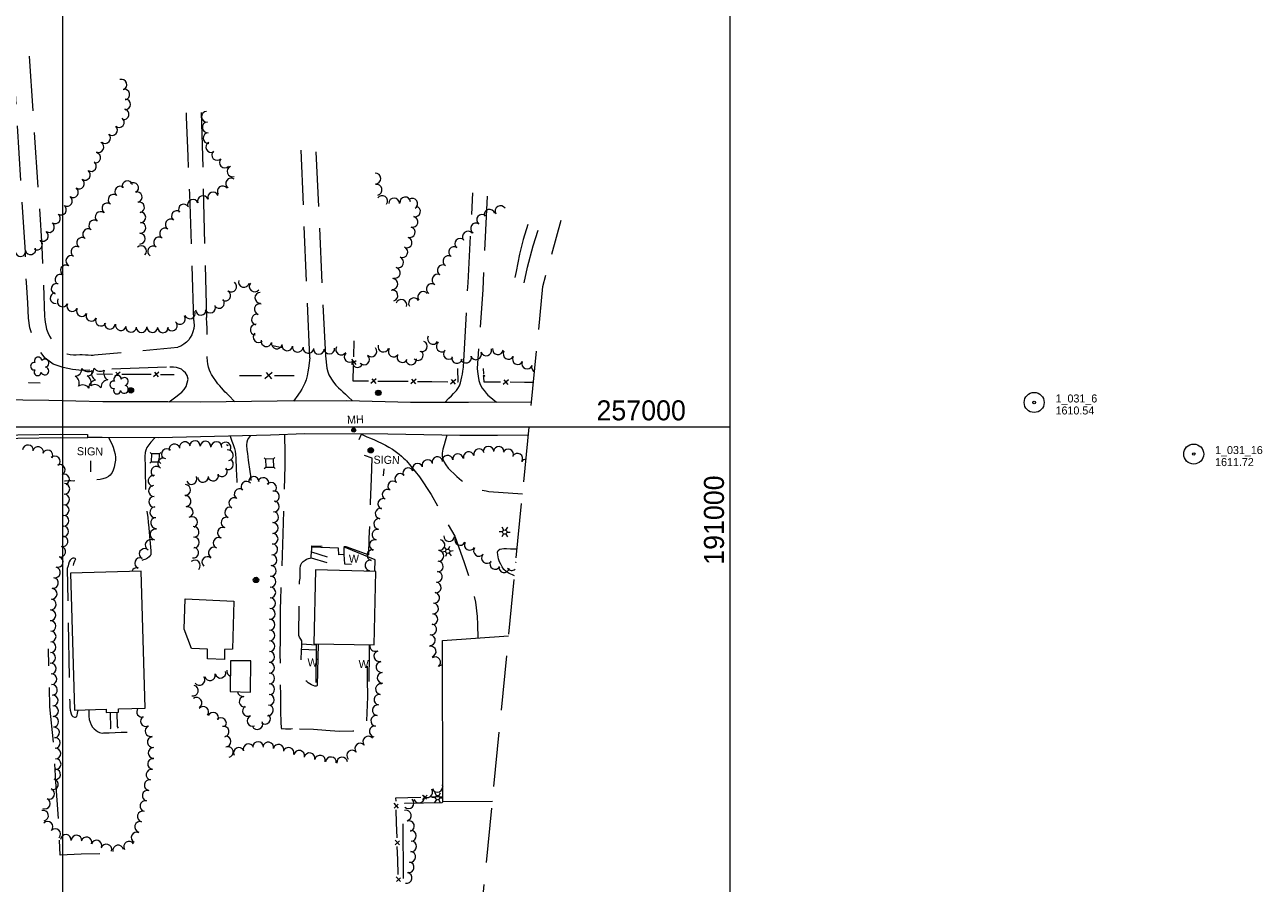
# Model space of a CAD drawing. Header units: feet. Extents: x 188980 to 191399, y 256000 to 258000.
# Tile 12 of 12: x 190472 to 191399, y 256658 to 257301. Entities that reach past the tile are written whole.
import ezdxf
from ezdxf.enums import TextEntityAlignment as Align

# ---------------------------------------------------------------- set-up
doc = ezdxf.new("R2010")
doc.units = ezdxf.units.FT
doc.header["$MEASUREMENT"] = 0
for name, pattern in [('DGN Style 3', [57.341036, 40.957883, -16.383153]), ('DGN Style 4', [65.573571, 32.766307, -16.383153, 0.040958, -16.383153]), ('DGN Style 5', [28.670518, 12.287365, -16.383153])]:
    doc.linetypes.add(name, pattern=pattern)
for name, color, linetype, lineweight in [('E_DRN_Grate', 151, 'Continuous', 0), ('E_DWY', 73, 'DGN Style 3', 0), ('E_LAND_Vegetation', 21, 'Continuous', 0), ('E_MAP_GridLines', 251, 'Continuous', 0), ('E_MAP_Limits', 21, 'DGN Style 3', 0), ('E_MAP_PassPoints', 40, 'Continuous', 0), ('E_MISCPROP', 40, 'Continuous', 0), ('E_MISCPROP_HvyLine', 54, 'Continuous', 13), ('E_MISCPROP_Railing', 40, 'Continuous', 0), ('E_PATH_Sidewalk', 73, 'DGN Style 5', 0), ('E_RDWY', 40, 'Continuous', 13), ('E_UTL_AboveGroundPipe', 40, 'DGN Style 4', 0)]:
    doc.layers.add(name, color=color, linetype=linetype, lineweight=lineweight)
doc.styles.add('Style-IGR_FONT_0', font='IGR_FONT_0.shx')
doc.styles.add('Style-IGR_FONT_1', font='IGR_FONT_1.shx')

# ---------------------------------------------------------------- blocks, each defined once
blk = doc.blocks.new('PP')
at = {"layer": 'E_MAP_PassPoints', "color": 40, "linetype": 'Continuous', "lineweight": 0}
for radius in [7.5, 0.96]:
    blk.add_circle((0, 0), radius, dxfattribs=at)
blk = doc.blocks.new('WAL')
at = {"layer": 'E_MISCPROP_Railing', "color": 40, "linetype": 'Continuous', "lineweight": 0, "style": 'Style-IGR_FONT_0'}
blk.add_text('W', height=6, rotation=0.00011, dxfattribs=at).set_placement((-2.27, -0.34), align=Align.MIDDLE_LEFT)
blk = doc.blocks.new('LTP')
at = {"layer": 'E_MISCPROP', "color": 20, "linetype": 'Continuous', "lineweight": 0}
for p, q in [((-1.64, 0.07), (-4.24, 0.14)), ((-0.8, 1.43), (-2, 3.73)), ((0.9, 1.42), (2.27, 3.65)), ((-0.88, -1.42), (-2.24, -3.61)), ((0.76, -1.47), (2, -3.65)), ((1.64, -0.02), (4.16, -0.09))]:
    blk.add_line(p, q, dxfattribs=at)
blk.add_circle((0, 0), 1.64, dxfattribs=at)
blk = doc.blocks.new('MHO_16')
at = {"layer": 'E_DRN_Grate', "color": 20, "linetype": 'Continuous', "lineweight": 0}
for centre, radius in [((0.06, 0.01), 1.5), ((0.07, 0.01), 1.22), ((0.06, 0), 0.968), ((0.03, -0.01), 0.605)]:
    blk.add_circle(centre, radius, dxfattribs=at)
blk = doc.blocks.new('MHT_13')
at = {"layer": 'E_DRN_Grate', "color": 20, "linetype": 'Continuous', "lineweight": 0, "style": 'Style-IGR_FONT_0'}
blk.add_text('MH', height=6, rotation=359.99997, dxfattribs=at).set_placement((-0.08, -3.13), align=Align.CENTER)
blk = doc.blocks.new('POLE_7')
at = {"layer": 'E_MISCPROP', "color": 20, "linetype": 'Continuous', "lineweight": 0}
for centre, radius in [((-0.01, 0.02), 2.02), ((-0.01, 0.03), 1.52), ((0, -0.01), 1.01), ((0, 0), 0.502)]:
    blk.add_circle(centre, radius, dxfattribs=at)
blk = doc.blocks.new('PED')
at = {"layer": 'E_UTL_AboveGroundPipe', "color": 101, "linetype": 'Continuous', "lineweight": 13}
for p, q in [((-3.12, 2.9), (-4.18, 3.96)), ((2.88, 2.9), (3.94, 3.96)), ((-4.18, -4.16), (-3.12, -3.1)), ((3.95, -4.16), (2.88, -3.1))]:
    blk.add_line(p, q, dxfattribs=at)
at = {"layer": 'E_UTL_AboveGroundPipe', "color": 101, "linetype": 'Continuous', "lineweight": 13, "flags": 128}
blk.add_lwpolyline([(-3.12, -3.1), (2.88, -3.1), (2.88, 2.9), (-3.12, 2.9)], close=True, dxfattribs=at)
blk = doc.blocks.new('POLE_8')
at = {"layer": 'E_MISCPROP', "color": 20, "linetype": 'Continuous', "lineweight": 0}
for centre, radius in [((-0.01, 0.02), 2.02), ((-0.01, 0.03), 1.52), ((0, -0.01), 1.01), ((0, 0), 0.502)]:
    blk.add_circle(centre, radius, dxfattribs=at)
blk = doc.blocks.new('TREE_5')
at = {"layer": 'E_LAND_Vegetation', "color": 93, "linetype": 'Continuous', "lineweight": 0}
for centre, radius, start, end in [((-4.47, 0.2), 2.78, 78.07166, 279.08271), ((-1.47, 4.28), 2.78, 1.39465, 209.16764), ((3.57, 2.42), 2.97, 278.42376, 139.65764), ((-2.01, -4.2), 2.61, 140.77981, 358.71241), ((3.46, -3.43), 2.97, 196.07458, 79.04784)]:
    blk.add_arc(centre, radius, start, end, dxfattribs=at)
blk = doc.blocks.new('PINEL_1')
at = {"layer": 'E_LAND_Vegetation', "color": 93, "linetype": 'Continuous', "lineweight": 0}
for centre, start, end in [((-8.14, 7.32), 275.21142, 0.97633), ((-10.4, -3.39), 335.21142, 60.97633), ((2.26, 10.71), 215.21142, 300.97633), ((10.41, 3.41), 155.21143, 240.97634), ((-2.25, -10.7), 35.21143, 120.97634), ((8.15, -7.3), 95.21143, 180.97634)]:
    blk.add_arc(centre, 5.72, start, end, dxfattribs=at)
blk = doc.blocks.new('LTP_9')
at = {"layer": 'E_MISCPROP', "color": 20, "linetype": 'Continuous', "lineweight": 0}
for p, q in [((-1.63, 0.07), (-4.24, 0.14)), ((-0.8, 1.43), (-2, 3.73)), ((0.9, 1.42), (2.27, 3.65)), ((-0.88, -1.42), (-2.24, -3.61)), ((0.76, -1.47), (2, -3.65)), ((1.64, -0.02), (4.16, -0.09))]:
    blk.add_line(p, q, dxfattribs=at)
blk.add_circle((0, 0), 1.64, dxfattribs=at)
blk = doc.blocks.new('SIGN_9')
at = {"layer": 'E_MISCPROP', "color": 20, "linetype": 'Continuous', "lineweight": 0, "style": 'Style-IGR_FONT_0'}
blk.add_text('SIGN', height=6, rotation=359.99997, dxfattribs=at).set_placement((-9.6, -0.01), align=Align.MIDDLE_LEFT)
blk = doc.blocks.new('POLE_10')
at = {"layer": 'E_MISCPROP', "color": 20, "linetype": 'Continuous', "lineweight": 0}
for centre, radius in [((-0.01, 0.02), 2.02), ((-0.01, 0.03), 1.52), ((0, -0.01), 1.01), ((0, 0), 0.502)]:
    blk.add_circle(centre, radius, dxfattribs=at)
blk = doc.blocks.new('LTP_10')
at = {"layer": 'E_MISCPROP', "color": 20, "linetype": 'Continuous', "lineweight": 0}
for p, q in [((-1.64, 0.07), (-4.24, 0.14)), ((-0.8, 1.43), (-2, 3.73)), ((0.9, 1.42), (2.27, 3.65)), ((-0.88, -1.42), (-2.24, -3.61)), ((0.76, -1.47), (2, -3.65)), ((1.64, -0.02), (4.16, -0.09))]:
    blk.add_line(p, q, dxfattribs=at)
blk.add_circle((0, 0), 1.64, dxfattribs=at)

msp = doc.modelspace()

# ---------------------------------------------------------------- linework, layer by layer
at = {"layer": 'E_DWY', "color": 51, "linetype": 'DGN Style 3', "lineweight": 0, "flags": 128}
for points in [[(190577.64, 257044.51), (190514.63, 257042.2), (190507.36, 257042.91), (190500.4, 257044.22), (190492.84, 257046.92), (190486.75, 257051.41), (190481.14, 257058.55), (190477.92, 257065.64), (190475.45, 257074.13), (190474.3, 257081.27), (190473.77, 257092.75), (190472.77, 257107.99), (190472.05, 257130.77), (190462.51, 257281.1)], [(190474.86, 257277.61), (190484.44, 257134.85), (190486.4, 257082.44), (190486.56, 257080.43), (190486.77, 257078.32), (190487.29, 257075.9), (190487.92, 257073.17), (190488.93, 257070.56), (190490.16, 257067.88), (190491.42, 257065.83), (190493.15, 257063.37), (190494.7, 257061.44), (190496.36, 257059.46), (190498.16, 257057.77), (190500.12, 257056.12), (190501.38, 257055.35), (190503.25, 257054.58), (190505.6, 257054.06), (190508.08, 257053.91), (190510.07, 257053.85), (190512.73, 257054), (190514.61, 257054.03), (190516.96, 257053.95), (190519.1, 257053.75), (190521.21, 257053.52), (190522.74, 257053.68), (190523.76, 257053.73), (190586.21, 257059.55)], [(190598.26, 257079.59), (190595.06, 257174.39), (190593.82, 257202.57), (190592.79, 257231.88), (190592.73, 257238.14)], [(190603.62, 257235.46), (190605.01, 257188.96), (190607.64, 257081.77)], [(190684.94, 257051.66), (190678.45, 257208.96)], [(190689.49, 257205.96), (190696.71, 257053.03)], [(190800.19, 257044.52), (190803.56, 257107.79), (190807.17, 257175.1)], [(190817.96, 257172.78), (190814.51, 257102.78), (190810.45, 257043.56)], [(190848.29, 257151.51), (190844.79, 257140.33), (190842.07, 257129.26), (190839.49, 257116.36), (190838.09, 257108.12)], [(190845.5, 257107.74), (190848.06, 257119.44), (190852.29, 257135.54), (190856.61, 257148.97)], [(190190.76, 257087.58), (190173.09, 257050.8), (190179.7, 257045.59), (190474.56, 257033.09), (190483.12, 257032.95)], [(190598.26, 257079.59), (190598.28, 257078.47), (190598.38, 257075.9), (190598.13, 257073.52), (190597.51, 257071.07), (190596.57, 257068.81), (190595.46, 257066.78), (190594.31, 257065.04), (190592.7, 257063.34), (190590.8, 257061.79), (190588.54, 257060.31), (190586.21, 257059.55)], [(190628.92, 257018.73), (190624.24, 257023.57), (190622.98, 257024.81), (190621.75, 257025.99), (190618.9, 257029.08), (190617.64, 257030.55), (190616.24, 257032.11), (190611.51, 257038.98), (190610.58, 257040.72), (190609.82, 257042.45), (190609.05, 257044.7), (190608.64, 257047.03), (190608.39, 257049.16), (190608.23, 257052.19), (190608.25, 257054.83), (190608.23, 257057.62), (190608.14, 257060.26), (190608.12, 257063.01), (190608.15, 257065.34), (190608.19, 257067.94), (190608.19, 257070.48), (190608.12, 257073.44), (190607.98, 257077.85), (190607.87, 257079.05), (190607.76, 257080.09), (190607.64, 257081.77)], [(190684.94, 257051.66), (190684.02, 257043.81), (190683.63, 257040.99), (190683.02, 257037.98), (190682.22, 257035.17), (190681.3, 257032.65), (190680.34, 257030.52), (190678.95, 257028.01), (190677.74, 257026.01), (190676.64, 257024.4), (190676.11, 257023.61), (190672.92, 257019.19)], [(190696.71, 257053.03), (190697.76, 257043.74), (190698.47, 257041.2), (190699.39, 257038.95), (190701.31, 257035.57), (190702.82, 257033.41), (190704.54, 257031.01), (190706.47, 257029.16), (190708.33, 257027.54), (190709.81, 257026.2), (190711.64, 257024.38), (190712.99, 257023.17), (190713.83, 257022.43), (190717.43, 257019.22)], [(190579.74, 257018.67), (190585.66, 257023.18), (190587.27, 257024.43), (190589.11, 257025.96), (190590.88, 257027.89), (190592.32, 257030.1), (190594.04, 257035.69), (190593.22, 257038.31), (190591.8, 257040.37), (190590.43, 257041.67), (190588.85, 257042.98), (190586.77, 257043.92), (190585.14, 257044.3), (190582.99, 257044.49), (190581.01, 257044.52), (190579.45, 257044.55), (190577.64, 257044.51)], [(190786.24, 257018.2), (190789.25, 257021.26), (190791.09, 257023.05), (190792.77, 257024.83), (190794.08, 257026.26), (190794.9, 257027.23), (190795.93, 257028.57), (190797.05, 257030.55), (190797.84, 257032.86), (190798.41, 257035.21), (190798.89, 257037.27), (190799.29, 257039.27), (190799.72, 257041.64), (190799.95, 257043.14), (190800.19, 257044.52)], [(190810.45, 257043.56), (190810.73, 257041.38), (190811.19, 257037.9), (190811.64, 257034.52), (190812.43, 257032.25), (190813.93, 257029.21), (190815.61, 257027), (190817.13, 257025.06), (190818.48, 257023.74), (190819.37, 257022.86), (190824.87, 257018.31)], [(190666.18, 256994.11), (190666.33, 256980.01), (190666.21, 256970.71), (190665.55, 256945.51), (190664.81, 256919.79), (190663.1, 256869.93), (190662.77, 256863.85)], [(190691.41, 256837.2), (190690.5, 256806.14), (190690.19, 256805.82), (190689.71, 256805.57), (190688.85, 256805.59), (190687.48, 256806), (190686.23, 256806.63), (190685.08, 256807.43), (190683.71, 256808.19), (190682.71, 256809.04), (190681.69, 256810.09), (190681.03, 256811), (190680.05, 256812.73), (190679.4, 256814.26), (190678.9, 256815.79), (190678.76, 256816.72), (190678.44, 256822.96), (190678.79, 256832.27), (190679.05, 256835.8), (190679.12, 256837.99), (190679.06, 256839.46), (190678.39, 256840.91), (190677.39, 256842.28), (190676.92, 256843.5), (190676.88, 256844.78), (190676.86, 256847.78), (190676.85, 256850.6), (190676.85, 256853.22), (190676.96, 256855.45), (190677.16, 256858.14), (190677.16, 256860.49), (190676.98, 256865.14), (190677, 256868.26), (190677.09, 256870.62), (190677.12, 256873.35), (190677, 256877.33), (190677.09, 256879.78), (190677.24, 256881.75), (190677.42, 256884.04), (190677.7, 256886.47), (190677.77, 256888.62), (190677.82, 256889.75), (190677.78, 256892.75), (190677.8, 256893.89), (190678.1, 256895.7), (190678.42, 256896.63), (190679.18, 256898.02), (190680.15, 256899.01), (190681.46, 256900.08), (190682.44, 256900.73), (190684.07, 256901.3), (190685.27, 256901.6), (190686.04, 256901.85), (190686.09, 256902.81), (190686.16, 256903.86), (190686.23, 256905.09), (190686.4, 256906.6), (190686.44, 256907.63), (190686.45, 256908.39), (190686.45, 256908.98), (190686.44, 256909.85), (190686.46, 256910.63), (190707.22, 256910.01), (190712.09, 256910.26), (190729.25, 256903.97), (190729.49, 256916.42), (190730.27, 256934.16), (190730.54, 256943.28), (190731.21, 256960.9), (190731.68, 256976.42), (190725.51, 256978.59), (190724.04, 256979.37), (190722.16, 256980.51), (190720.91, 256981.4), (190719.85, 256982.5), (190719.31, 256983.62), (190719.28, 256984.9), (190719.54, 256986.25), (190720.16, 256987.62), (190720.59, 256988.14), (190721.04, 256988.56), (190721.43, 256988.89), (190723.67, 256994.46)], [(190723.67, 256994.46), (190727.81, 256992.39), (190730.52, 256991.35), (190733.46, 256990.15), (190736.08, 256988.88), (190738.63, 256987.68), (190741.6, 256986.11), (190744.18, 256984.73), (190747, 256983.1), (190749.03, 256981.73), (190751.88, 256979.45), (190753.7, 256977.82), (190755.26, 256976.39), (190756.46, 256975.44), (190757.35, 256974.33)], [(190534.25, 256991.89), (190536.71, 256987.04), (190537.74, 256984.75), (190538.6, 256982.01), (190539.13, 256979.44), (190539.39, 256977.02), (190539.37, 256974.85), (190539.08, 256972.42), (190538.5, 256969.66), (190537.83, 256967.49), (190536.97, 256965.66), (190535.55, 256963.73), (190534.19, 256962.62), (190532.49, 256961.71), (190530.11, 256960.87), (190527.97, 256960.44), (190525.42, 256960.07), (190523.01, 256959.84), (190520.7, 256959.73), (190515.7, 256959.69), (190513.23, 256959.47), (190507.93, 256959.3), (190506.08, 256959.35), (190504.08, 256959.32), (190501.79, 256959.2), (190501.38, 256959.12)], [(190568.84, 256991.71), (190566.05, 256988.4), (190564.43, 256986.44), (190563.06, 256984.4), (190562.16, 256982.47), (190561.62, 256980.57), (190561.42, 256977.62), (190561.43, 256975.03), (190561.68, 256972.4), (190561.75, 256970.19), (190561.73, 256968.08), (190561.74, 256965.76), (190561.8, 256962.19), (190561.92, 256958.69), (190561.91, 256955.55), (190561.95, 256951.28), (190562.44, 256945.99), (190562.46, 256943.47), (190562.49, 256940.99), (190562.59, 256939.92), (190563.68, 256932.08), (190564.08, 256928.52), (190564.39, 256924.29), (190564.66, 256920.94), (190565.27, 256915.03), (190565.51, 256912.66), (190565.81, 256909.5), (190566, 256907.23), (190566.02, 256905.73), (190566, 256904.73), (190565.91, 256904.12), (190565.58, 256903.49), (190564.75, 256902.6), (190563.55, 256901.54), (190562.6, 256900.95), (190561.48, 256900.41), (190560.43, 256900.16), (190559.61, 256899.98), (190559.11, 256899.84)], [(190625.33, 256992.95), (190626.74, 256989.06), (190627.63, 256986.64), (190628.6, 256983.77), (190629.17, 256981.76), (190629.47, 256979.52), (190629.6, 256976.46), (190629.71, 256973.49), (190629.79, 256971.09), (190629.9, 256968.53), (190630.11, 256963.36), (190630.34, 256959.41), (190630.37, 256958.17)], [(190641.19, 256959.78), (190640.76, 256963.21), (190640.32, 256966.38), (190639.22, 256974.89), (190638.56, 256979.84), (190638.16, 256982.79), (190637.9, 256986.28), (190638.14, 256988.55), (190638.7, 256990.31), (190640.82, 256993.32)], [(190787.65, 256993.62), (190785.72, 256986.46), (190784.77, 256983.23), (190784.18, 256980.14), (190784.11, 256977.86), (190784.65, 256975.73), (190785.56, 256973.35), (190786.84, 256971.35), (190788.78, 256968.94), (190790.72, 256966.82), (190792.85, 256964.86), (190795.22, 256962.76), (190796.93, 256961.3), (190798.62, 256959.78), (190800.2, 256958.52), (190801.78, 256957.12), (190802.65, 256956.33), (190803.72, 256955.57), (190805.47, 256954.88), (190807.8, 256954.15), (190810.69, 256953.25), (190813.99, 256952.53), (190817.12, 256951.88), (190819.23, 256951.48), (190844.38, 256949.58)], [(190757.34, 256974.35), (190767.1, 256962.44), (190775.91, 256949.29), (190793.55, 256918.04), (190800.71, 256898.28), (190806.14, 256881.24), (190809.18, 256868.67), (190810.29, 256857.81), (190810.52, 256851.75), (190810.8, 256841.7)], [(190507.99, 256896.14), (190508.31, 256897.56), (190509.11, 256899.56), (190509.54, 256900.49), (190509.7, 256901.12), (190509.29, 256901.21), (190508.6, 256901.46), (190507.66, 256901.48), (190506.58, 256901.08), (190505.53, 256900.09), (190504.9, 256898.67), (190504.35, 256897.11), (190503.93, 256895.69), (190503.37, 256893.71), (190505.18, 256793.88)], [(190838.37, 256888.33), (190836.8, 256888.94), (190834.32, 256890), (190832.07, 256891.5), (190830.48, 256893.05), (190829.07, 256895.13), (190827.99, 256897.08), (190827.16, 256898.67), (190826.26, 256901.12), (190825.8, 256903.9), (190825.71, 256905.97), (190826.14, 256907.18), (190827.29, 256908.27), (190828.86, 256908.57), (190830.44, 256908.66), (190832.45, 256908.64), (190835.43, 256908.53), (190840.35, 256908.52)], [(190662.77, 256863.85), (190662.75, 256841.29), (190662.6, 256829.56), (190662.86, 256818.24), (190662.79, 256808.89), (190663.13, 256799.08), (190663.17, 256791.64), (190663.2, 256784.67), (190663.29, 256780.55), (190663.41, 256777.48), (190663.54, 256775.64), (190663.64, 256774.63), (190663.81, 256773.88), (190664.05, 256773.64), (190665.14, 256773.86), (190666.74, 256773.78), (190668.2, 256773.76), (190670.8, 256773.78), (190672.73, 256773.79), (190674.91, 256773.77), (190676.3, 256773.68), (190677.21, 256773.54)], [(190677.21, 256773.54), (190687.91, 256773.3), (190696.97, 256772.61), (190707.01, 256772.03), (190717.32, 256772.26), (190726.74, 256772.42), (190727.19, 256772.61), (190727.39, 256772.88), (190727.62, 256773.3), (190728.47, 256797.64), (190728.19, 256810.92), (190728.19, 256836.57)], [(190527.84, 256680.05), (190513.66, 256679.69), (190498.07, 256678.99), (190497.27, 256698.68), (190494.92, 256733.99), (190493.44, 256758.99), (190490.37, 256790.22), (190489.22, 256833.67)], [(190505.18, 256793.88), (190505.23, 256792.37), (190505.31, 256789.93), (190505.5, 256787.64), (190506.26, 256784.92), (190506.91, 256783.57), (190507.6, 256782.86), (190508.8, 256782.39), (190509.64, 256782.38), (190510.41, 256782.8), (190510.79, 256783.94), (190511.13, 256785.42), (190511.48, 256787.73)], [(190519.46, 256787.95), (190519.47, 256787.68), (190519.48, 256785.72), (190519.49, 256783.21), (190519.87, 256780.66), (190520.5, 256778.53), (190521.22, 256776.54), (190522.2, 256774.83), (190523.43, 256773.63), (190524.71, 256772.54), (190526.11, 256771.62), (190527.63, 256770.95), (190529.63, 256770.53), (190530.51, 256770.61), (190534.83, 256770.74), (190543.71, 256771.08), (190548.1, 256771.23), (190549.75, 256771.27), (190550.3, 256770.08), (190550.57, 256768.33), (190550.76, 256766.01), (190550.82, 256763.71), (190550.84, 256761.97), (190550.95, 256760.09)], [(190795.14, 256447.29), (190793.82, 256448.49), (190792.29, 256449.78), (190789.18, 256452.48), (190786.42, 256454.59), (190783.77, 256456.8), (190780.71, 256459.5), (190777.86, 256461.88), (190775.82, 256463.66), (190773.76, 256465.59), (190772.08, 256467.03), (190769.85, 256468.92), (190767.46, 256471.09), (190765.69, 256473.05), (190763.96, 256475.3), (190762.32, 256477.69), (190760.98, 256480.14), (190760.09, 256482.49), (190759.5, 256484.98), (190759, 256487.75), (190758.61, 256490.5), (190758.45, 256492.34), (190758.3, 256494.48), (190758.21, 256495.85), (190756.37, 256588.5), (190755.27, 256657.98), (190754.83, 256709.15), (190754.58, 256717.08), (190754.91, 256717.6), (190755.57, 256717.92), (190756.29, 256717.96), (190784.17, 256718.48), (190784.72, 256719.08)]]:
    msp.add_lwpolyline(points, dxfattribs=at)
at = {"layer": 'E_LAND_Vegetation', "color": 93, "linetype": 'Continuous', "lineweight": 0}
for p, q in [((190657.2, 257060.89), (190664.33, 257059.36)), ((190623.96, 256985.61), (190622.55, 256986.43))]:
    msp.add_line(p, q, dxfattribs=at)
for centre, radius, start, end in [((190544.1, 257256.24), 3.96, 288.88617, 108.87085), ((190546.11, 257248.85), 3.96, 281.92018, 101.90486), ((190546.8, 257241.43), 3.96, 269.5524, 89.53708), ((190545.64, 257234.04), 3.96, 258.14825, 78.13293), ((190608, 257232.22), 4.01, 94.49795, 274.48263), ((190542.12, 257228.1), 3.96, 231.22412, 51.2088), ((190608.53, 257224.23), 4.01, 94.80302, 274.7877), ((190531.83, 257216.16), 3.96, 228.97814, 48.96282), ((190537.03, 257222.13), 3.96, 228.97814, 48.96282), ((190609.15, 257216.19), 4.01, 93.77501, 273.75969), ((190526.74, 257209.45), 3.96, 243.98816, 63.97284), ((190611.25, 257209.42), 4.01, 116.24525, 296.22992), ((190521.21, 257195.19), 3.96, 235.48551, 55.47019), ((190524.31, 257201.45), 3.96, 257.74231, 77.72698), ((190615.61, 257203.56), 4.01, 134.86172, 314.8464), ((190621.28, 257197.9), 4.01, 135.27153, 315.25621), ((190516.72, 257188.66), 3.96, 235.48551, 55.47019), ((190627.06, 257191.2), 4.01, 109.09215, 289.07683), ((190734.13, 257185.87), 4.05, 272.24478, 92.22946), ((190512.23, 257182.13), 3.96, 235.48551, 55.47019), ((190542.98, 257176.11), 4.01, 48.6453, 228.62998), ((190548.42, 257180.16), 4.01, 16.54857, 196.53325), ((190552.69, 257178.86), 4.01, 303.42402, 123.4087), ((190619.73, 257176.35), 4.01, 34.64716, 214.63184), ((190626.09, 257182.2), 4.01, 54.6098, 234.59447), ((190735.07, 257177.47), 4.05, 282.27122, 102.25589), ((190503.25, 257169.08), 3.96, 235.48551, 55.47019), ((190507.74, 257175.6), 3.96, 235.48551, 55.47019), ((190538.04, 257170.06), 4.01, 54.26725, 234.25193), ((190555.43, 257171.97), 4.01, 288.22384, 108.20852), ((190597.51, 257166.22), 4.01, 20.44533, 200.43001), ((190605.02, 257169), 4.01, 20.27668, 200.26136), ((190612.55, 257171.78), 4.01, 20.27668, 200.26136), ((190739.24, 257169.06), 4.05, 325.73863, 145.72331), ((190748.16, 257167.21), 4.05, 359.4655, 179.45018), ((190756.51, 257168.01), 4.05, 7.09999, 187.08467), ((190761.76, 257167.07), 4.05, 302.70952, 122.69419), ((190498.76, 257162.55), 3.96, 235.48551, 55.47019), ((190528.37, 257157.09), 4.01, 50.37521, 230.35988), ((190533.39, 257163.54), 4.01, 54.74551, 234.73019), ((190557.15, 257164.34), 4.01, 282.75326, 102.73794), ((190585.44, 257157.77), 4.01, 51.34635, 231.33103), ((190590.66, 257162.67), 4.01, 28.58107, 208.56575), ((190763.83, 257161.27), 4.05, 257.11423, 77.09891), ((190819.65, 257158.76), 4.05, 15.90002, 195.8847), ((190827.84, 257161.5), 4.05, 31.00372, 210.9884), ((190489.78, 257149.49), 3.96, 235.48551, 55.47019), ((190494.27, 257156.02), 3.96, 235.48551, 55.47019), ((190523.56, 257150.81), 4.01, 53.32609, 233.31076), ((190558.25, 257149), 4.01, 265.47545, 85.46013), ((190558.11, 257156.82), 4.01, 271.02097, 91.00564), ((190580.79, 257151.51), 4.01, 57.23278, 237.21746), ((190761.98, 257153.45), 4.05, 255.14531, 75.12999), ((190809.54, 257148.59), 4.05, 57.84564, 237.83032), ((190814.11, 257154.92), 4.05, 50.2259, 230.21058), ((190485.29, 257142.97), 3.96, 235.48551, 55.47019), ((190519, 257144.29), 4.01, 55.09469, 235.07937), ((190557.71, 257140.87), 4.01, 269.00713, 88.99181), ((190576.56, 257144.69), 4.01, 57.08764, 237.07232), ((190759.89, 257145.7), 4.05, 253.0575, 73.04218), ((190803.37, 257142.36), 4.05, 38.55956, 218.54424), ((190475.83, 257132.89), 3.96, 193.55918, 13.54386), ((190480.8, 257136.44), 3.96, 235.48551, 55.47019), ((190510.16, 257131.04), 4.01, 58.04294, 238.02762), ((190514.5, 257137.73), 4.01, 56.83218, 236.81686), ((190558.7, 257131.56), 4.01, 314.50361, 134.48828), ((190567.62, 257131.33), 4.01, 56.01612, 236.0008), ((190572.05, 257138.08), 4.01, 57.71649, 237.70117), ((190754.35, 257130.78), 4.05, 245.96817, 65.95284), ((190757.53, 257137.95), 4.05, 253.0575, 73.04218), ((190793.18, 257130.79), 4.05, 57.21417, 237.19885), ((190797.72, 257137.03), 4.05, 47.10382, 227.08849), ((190468.36, 257131.54), 3.96, 184.9997, 4.98438), ((190506.29, 257124.21), 4.01, 62.66473, 242.64941), ((190751.27, 257123.16), 4.05, 249.08316, 69.06784), ((190788.83, 257123.97), 4.05, 57.77061, 237.75528), ((190502.35, 257117.1), 4.01, 59.49096, 239.47563), ((190748.69, 257115.24), 4.05, 255.59996, 75.58464), ((190784.58, 257117.16), 4.05, 59.69268, 239.67736), ((190495.42, 257103.29), 4.01, 73.02686, 253.01154), ((190498.26, 257110.16), 4.01, 58.50887, 238.49355), ((190626.22, 257104.98), 4.01, 234.33028, 54.31496), ((190635.66, 257108.53), 4.01, 165.61185, 345.59652), ((190643.71, 257105.1), 4.01, 140.98111, 320.96579), ((190746.93, 257106.92), 4.05, 266.84921, 86.83389), ((190776.37, 257103.12), 4.05, 58.11357, 238.09825), ((190780.67, 257110.15), 4.05, 61.86517, 241.84985), ((190494.59, 257096.28), 4.01, 95.95599, 275.94067), ((190621.68, 257098.15), 4.01, 239.37343, 59.35811), ((190647.89, 257096.56), 4.01, 91.26604, 271.25072), ((190746.91, 257098.21), 4.05, 284.75027, 104.73495), ((190763.04, 257092.43), 4.05, 32.28532, 212.27), ((190769.87, 257097.19), 4.05, 38.34597, 218.33064), ((190499.96, 257093.88), 4.01, 153.26528, 333.24996), ((190507.12, 257090.27), 4.01, 153.26528, 333.24996), ((190514.29, 257086.66), 4.01, 153.26528, 333.24996), ((190603.47, 257087.59), 4.01, 181.16577, 1.15045), ((190610.43, 257089.24), 4.01, 203.47838, 23.46306), ((190617.02, 257092.72), 4.01, 217.63273, 37.61741), ((190647.5, 257087.99), 4.01, 74.47614, 254.46082), ((190753.55, 257091.23), 4.05, 341.20854, 161.19322), ((190521.45, 257083.05), 4.01, 153.26528, 333.24996), ((190528.61, 257079.44), 4.01, 153.26528, 333.24996), ((190535.3, 257077.18), 4.01, 175.55112, 355.5358), ((190581.73, 257075.89), 4.01, 207.73577, 27.72045), ((190587.79, 257080.7), 4.01, 214.10115, 34.08583), ((190595.14, 257084.87), 4.01, 201.89872, 21.8834), ((190645.41, 257080.27), 4.01, 75.16796, 255.15264), ((190543.53, 257076.03), 4.01, 167.25546, 347.24014), ((190551.16, 257074.8), 4.01, 174.81034, 354.79502), ((190559.01, 257074.6), 4.01, 179.24203, 359.22671), ((190567.09, 257074.62), 4.01, 177.58314, 357.56781), ((190575.02, 257074.43), 4.01, 180.14814, 0.13281), ((190644.49, 257072.69), 4.01, 85.08681, 265.07149), ((190646.69, 257067.08), 4.01, 132.72117, 312.70585), ((190652.52, 257064.01), 4.01, 168.1918, 348.17647), ((190660.38, 257062.35), 4.01, 167.94313, 347.92781), ((190668.14, 257060.91), 4.01, 171.35531, 351.33999), ((190676.02, 257059.9), 4.01, 173.47795, 353.46263), ((190683.99, 257059.03), 4.01, 173.50581, 353.49048), ((190708.52, 257057.77), 4.01, 147.86252, 327.84719), ((190731.17, 257056.35), 4.01, 221.60561, 41.59029), ((190740.14, 257059.97), 4.01, 162.31654, 342.30121), ((190769.01, 257060.2), 4.01, 247.60427, 67.58894), ((190777.26, 257065.8), 4.01, 150.53801, 330.52269), ((190783.78, 257060.01), 4.01, 127.99861, 307.98329), ((190691.85, 257058.31), 4.01, 177.03194, 357.01661), ((190699.61, 257058.5), 4.01, 183.86688, 3.85156), ((190714.88, 257052.24), 4.01, 136.67041, 316.65509), ((190720.79, 257048.43), 4.01, 161.21874, 341.20342), ((190725.7, 257050.4), 4.01, 223.64176, 43.62644), ((190747.81, 257056.3), 4.01, 147.2784, 327.26308), ((190754.39, 257052.15), 4.01, 153.26949, 333.25417), ((190760.88, 257050.35), 4.01, 185.85255, 5.83723), ((190765.94, 257053.67), 4.01, 227.45192, 47.4366), ((190789.15, 257054.49), 4.01, 136.27196, 316.25664), ((190795.22, 257051.52), 4.01, 168.49499, 348.47967), ((190802.04, 257051.73), 4.01, 197.46226, 17.44694), ((190809.52, 257054.2), 4.01, 201.29209, 21.27676), ((190817.19, 257057.12), 4.01, 196.33607, 16.32075), ((190825.87, 257058.04), 4.01, 172.22465, 352.20933), ((190833.91, 257054.57), 4.01, 149.16776, 329.15244), ((190840.81, 257050.71), 4.01, 152.33825, 332.32293), ((190847.8, 257047.27), 4.01, 158.33814, 338.32282), ((190855.19, 257044.69), 4.01, 163.59833, 242.74175), ((190473.9, 256982.31), 3.99, 353.66338, 173.64806), ((190481.52, 256981.05), 3.99, 347.12931, 167.11398), ((190583.71, 256983.02), 4.03, 13.98219, 193.96687), ((190591.44, 256984.61), 4.03, 9.88856, 189.87324), ((190598.99, 256985.47), 4.03, 358.13302, 178.11769), ((190606.92, 256985.11), 4.03, 355.14838, 175.13306), ((190615.02, 256984.68), 4.03, 356.86433, 176.84901), ((190621.99, 256984.32), 4.03, 329.74363, 149.72831), ((190818.91, 256981.3), 3.97, 2.16496, 182.14964), ((190826.59, 256981.2), 3.97, 355.2171, 175.20178), ((190488.54, 256978.49), 3.99, 333.94953, 153.9342), ((190494.08, 256973.93), 3.99, 313.58252, 133.5672), ((190575.22, 256972.46), 4.03, 58.70442, 238.68909), ((190577.99, 256979.41), 4.03, 46.66573, 226.6504), ((190623.7, 256971.87), 4.03, 242.37038, 62.35506), ((190623.73, 256978.59), 4.03, 278.55674, 98.54142), ((190780.52, 256973.44), 3.97, 13.58666, 193.57134), ((190788.18, 256974.58), 3.97, 8.20465, 188.18932), ((190795.99, 256975.7), 3.97, 6.72966, 186.71433), ((190804.05, 256977.2), 3.97, 14.09587, 194.08055), ((190811.7, 256979.41), 3.97, 14.69286, 194.67754), ((190833.6, 256979.28), 3.97, 337.14579, 157.13047), ((190840.48, 256976.02), 3.97, 328.06891, 148.05359), ((190846.99, 256971.68), 3.97, 90.80074, 144.94709), ((190497.77, 256967.6), 3.99, 296.3728, 116.35748), ((190570.1, 256966.22), 4.03, 56.82627, 236.81095), ((190619.14, 256966.61), 4.03, 216.15043, 36.13511), ((190758.79, 256965.16), 3.97, 27.33476, 207.31944), ((190765.82, 256968.58), 3.97, 24.15355, 204.13823), ((190773.07, 256971.27), 3.97, 18.36483, 198.34951), ((190500.97, 256960.48), 3.99, 291.89758, 111.88226), ((190501.18, 256953.45), 3.99, 268.48748, 88.47216), ((190568, 256959.43), 4.03, 80.43006, 260.41473), ((190596.47, 256960.84), 4.03, 205.64089, 25.62557), ((190605.07, 256962.41), 4.03, 185.35056, 5.33523), ((190612.67, 256963.4), 4.03, 195.26883, 15.25351), ((190637.55, 256955.03), 4.03, 41.37662, 221.36129), ((190643.02, 256958.54), 4.03, 2.55975, 182.54442), ((190650.29, 256957.79), 4.03, 343.55172, 163.5364), ((190656.06, 256954.11), 4.03, 316.4952, 136.47987), ((190747.46, 256955.28), 3.97, 48.02631, 228.01098), ((190752.72, 256960.87), 3.97, 40.58371, 220.56839), ((190500.97, 256945.48), 3.99, 268.48748, 88.47216), ((190568.25, 256951.83), 4.03, 92.60486, 272.58954), ((190568.51, 256943.74), 4.03, 91.56236, 271.54704), ((190591.74, 256952.65), 4.03, 266.57102, 86.5557), ((190591.96, 256944.27), 4.03, 275.80246, 95.78714), ((190632.45, 256949.47), 4.03, 54.49292, 234.4776), ((190658.25, 256947.77), 4.03, 281.50108, 101.48575), ((190743.28, 256949.11), 3.97, 60.91891, 240.90359), ((190500.76, 256937.52), 3.99, 268.48748, 88.47216), ((190569.24, 256935.87), 4.03, 95.54109, 275.52576), ((190593.54, 256936), 4.03, 286.87446, 106.85914), ((190625.3, 256935.73), 4.03, 69.94058, 249.92525), ((190628.45, 256942.79), 4.03, 61.26317, 241.24785), ((190658.1, 256940.25), 4.03, 267.29013, 87.27481), ((190738.03, 256934.98), 3.97, 81.12414, 261.10882), ((190740.05, 256942.19), 3.97, 69.26601, 249.25069), ((190500.55, 256929.55), 3.99, 268.48748, 88.47216), ((190569.9, 256927.83), 4.03, 95.11296, 275.09764), ((190596.88, 256928.54), 4.03, 290.78658, 110.77126), ((190622.6, 256928.19), 4.03, 71.05491, 251.03959), ((190657.63, 256932.25), 4.03, 266.21299, 86.19767), ((190736.95, 256927.2), 3.97, 83.53967, 263.52434), ((190500.34, 256921.58), 3.99, 268.48748, 88.47216), ((190569.45, 256919.29), 4.03, 80.93061, 260.91529), ((190598, 256921.22), 4.03, 274.08236, 94.06704), ((190619.96, 256920.57), 4.03, 70.78935, 250.77403), ((190657.21, 256916.06), 4.03, 268.76156, 88.74623), ((190657.29, 256924.09), 4.03, 269.52627, 89.51094), ((190735.6, 256919.11), 3.97, 76.24153, 256.22621), ((190499.87, 256914.06), 3.99, 257.06668, 77.05136), ((190565.81, 256911.37), 4.03, 61.20359, 241.18827), ((190598.21, 256913.32), 4.03, 270.1737, 90.15838), ((190616.74, 256912.96), 4.03, 65.13957, 245.12425), ((190656.9, 256908.13), 4.03, 265.87552, 85.86019), ((190733.65, 256911.35), 3.97, 74.45226, 254.43694), ((190782.18, 256911.31), 3.97, 260.38016, 80.36484), ((190789.43, 256918.02), 3.97, 176.98629, 356.97097), ((190797.59, 256915.1), 3.97, 155.09554, 335.08022), ((190804.79, 256911.47), 3.97, 151.60896, 331.59364), ((190496.32, 256898.64), 3.99, 253.89936, 73.88403), ((190498.09, 256906.29), 3.99, 257.06668, 77.05136), ((190557.94, 256897.7), 4.03, 68.5925, 248.57718), ((190561.34, 256904.67), 4.03, 60.77946, 240.76413), ((190597.7, 256905.63), 4.03, 260.89274, 80.87742), ((190608.26, 256898.59), 4.03, 47.57319, 227.55787), ((190613.07, 256905.62), 4.03, 60.62976, 240.61444), ((190656.34, 256900.06), 4.03, 266.895, 86.87968), ((190731.79, 256903.75), 3.97, 77.73402, 257.7187), ((190781.43, 256903.17), 3.97, 267.4298, 87.41448), ((190811.69, 256906.97), 3.97, 143.25345, 323.23813), ((190817.68, 256901.63), 3.97, 140.53644, 320.52112), ((190494.24, 256890.83), 3.99, 256.90936, 76.89404), ((190555.48, 256890.35), 4.03, 76.86311, 162.23422), ((190599, 256895.99), 4.03, 313.84877, 133.83345), ((190655.91, 256892.01), 4.03, 267.11678, 87.10146), ((190730.38, 256896.02), 3.97, 80.13184, 260.11652), ((190729.02, 256888.21), 3.97, 80.39251, 116.45243), ((190781.01, 256895.29), 3.97, 265.94962, 85.9343), ((190823.91, 256897.17), 3.97, 148.04801, 328.03269), ((190830.51, 256894.72), 3.97, 170.66976, 350.65444), ((190836.32, 256896.31), 3.97, 215.07238, 309.59599), ((190841.92, 256901.38), 3.97, 225.43692, 229.80296), ((190492.74, 256882.88), 3.99, 260.45125, 80.43593), ((190655.57, 256883.91), 4.03, 268.47023, 88.45491), ((190779.45, 256879.56), 3.97, 263.92325, 83.90793), ((190780.29, 256887.46), 3.97, 263.92325, 83.90793), ((190491.79, 256874.79), 3.99, 265.11731, 85.10199), ((190655.43, 256875.81), 4.03, 269.72562, 89.7103), ((190778.31, 256871.8), 3.97, 261.03815, 81.02283), ((190491.12, 256866.84), 3.99, 265.35962, 85.3443), ((190655.3, 256867.79), 4.03, 268.87306, 88.85773), ((190777.46, 256863.78), 3.97, 264.63993, 84.6246), ((190490.76, 256858.77), 3.99, 268.48563, 88.47031), ((190654.91, 256851.67), 4.03, 269.47984, 89.46452), ((190655.1, 256859.76), 4.03, 268.47519, 88.45986), ((190776.96, 256855.77), 3.97, 266.89881, 86.88348), ((190490.86, 256850.69), 3.99, 271.50172, 91.4864), ((190490.98, 256842.77), 3.99, 270.18942, 90.1741), ((190654.83, 256843.63), 4.03, 269.32623, 89.3109), ((190776.05, 256848.07), 3.97, 261.90522, 81.8899), ((190490.9, 256834.87), 3.99, 268.19179, 88.17647), ((190654.81, 256835.53), 4.03, 270.39005, 90.37473), ((190733.9, 256835.77), 4.01, 169.03885, 294.092), ((190775.08, 256840.01), 3.97, 266.96488, 86.94955), ((190490.64, 256826.91), 3.99, 268.07682, 88.06149), ((190654.66, 256827.57), 4.03, 268.09586, 88.08053), ((190737.05, 256828.11), 4.01, 106.72122, 286.70589), ((190775.63, 256831.56), 3.97, 283.70182, 103.68649), ((190779.03, 256823.59), 3.97, 305.42315, 125.40783), ((190491.1, 256818.75), 3.99, 273.66076, 93.64543), ((190626.82, 256817.04), 4.01, 170.34541, 251.97724), ((190654.5, 256819.43), 4.03, 270.37641, 90.36108), ((190738.67, 256819.94), 4.01, 97.73532, 277.71999), ((190784, 256817.31), 3.97, 83.0237, 127.24921), ((190491.49, 256810.84), 3.99, 272.25467, 92.23935), ((190602.38, 256810.24), 4.01, 214.10353, 34.08821), ((190610.3, 256813.79), 4.01, 193.79817, 13.78285), ((190618.07, 256815.7), 4.01, 194.30951, 14.29419), ((190654.63, 256811.39), 4.03, 270.11655, 90.10123), ((190739.49, 256811.85), 4.01, 94.49159, 274.47627), ((190491.93, 256802.81), 3.99, 274.21452, 94.1992), ((190597.51, 256802.3), 4.01, 256.81601, 76.80069), ((190634.96, 256801.96), 4.03, 187.18861, 280.23564), ((190654.35, 256795.41), 4.03, 267.10038, 87.08506), ((190654.65, 256803.34), 4.03, 270.12805, 90.11272), ((190737.13, 256795.51), 4.01, 81.606, 261.59067), ((190738.3, 256803.44), 4.01, 81.606, 261.59067), ((190492.59, 256794.83), 3.99, 275.16726, 95.15194), ((190492.73, 256787), 3.99, 271.38421, 91.36889), ((190600.14, 256793.17), 4.01, 305.53324, 125.51791), ((190605.28, 256786.33), 4.01, 320.86419, 140.84887), ((190636.2, 256794), 4.03, 99.94511, 279.92978), ((190638.65, 256787.1), 4.03, 118.65354, 298.63822), ((190653.66, 256787.5), 4.03, 264.06647, 84.05115), ((190735.96, 256787.58), 4.01, 81.606, 261.59067), ((190492.93, 256779.03), 3.99, 271.38421, 91.36889), ((190559.38, 256786.42), 3.99, 140.01192, 286.03637), ((190562.15, 256779.4), 3.99, 117.01647, 297.00115), ((190612.61, 256781.99), 4.01, 336.43865, 156.42333), ((190618.51, 256777.9), 4.01, 315.45982, 135.44449), ((190642.16, 256779.62), 4.03, 112.83151, 292.81619), ((190651.53, 256781.15), 4.03, 230.14404, 50.12872), ((190734.79, 256779.64), 4.01, 81.606, 261.59067), ((190493.53, 256770.89), 3.99, 276.62411, 96.60879), ((190565.65, 256771.99), 3.99, 110.54818, 290.53285), ((190620.52, 256771.58), 4.01, 282.50469, 102.48937), ((190645.74, 256777.22), 4.03, 203.91275, 23.89743), ((190733.61, 256771.71), 4.01, 81.606, 261.59067), ((190494.09, 256763.09), 3.99, 272.67006, 92.65474), ((190567.4, 256763.69), 3.99, 96.35992, 276.3446), ((190621.99, 256764.09), 4.01, 272.55147, 92.53615), ((190639.15, 256758.45), 4.01, 18.40846, 198.39314), ((190646.27, 256760.03), 4.01, 359.22059, 179.20527), ((190653.89, 256759.67), 4.01, 348.67314, 168.65782), ((190722.78, 256758.84), 4.01, 40.77596, 220.76063), ((190728.85, 256764.08), 4.01, 40.77596, 220.76063), ((190494.45, 256755.13), 3.99, 272.53744, 92.52212), ((190568.01, 256755.59), 3.99, 91.95532, 271.94), ((190623.66, 256756.32), 4.01, 282.55147, 102.53615), ((190631.96, 256755.65), 4.01, 26.41288, 206.39756), ((190661.6, 256757.95), 4.01, 345.58497, 165.56965), ((190669.17, 256755.72), 4.01, 342.12246, 162.10713), ((190677.03, 256753.44), 4.01, 346.8359, 166.82058), ((190684.83, 256751.61), 4.01, 346.72246, 166.70714), ((190692.72, 256749.85), 4.01, 348.51846, 168.50314), ((190716.71, 256753.61), 4.01, 40.77596, 220.76063), ((190494.26, 256739.61), 3.99, 261.98714, 81.97182), ((190494.72, 256747.28), 3.99, 269.49482, 89.4795), ((190567.56, 256747.33), 3.99, 83.4115, 263.39618), ((190700.86, 256748.52), 4.01, 354.92027, 174.90495), ((190709.25, 256748.43), 4.01, 6.1526, 186.13727), ((190492.63, 256732.06), 3.99, 255.5387, 75.52338), ((190565.09, 256731.45), 3.99, 79.76026, 259.74494), ((190566.46, 256739.32), 3.99, 80.32661, 260.31128), ((190489.81, 256724.98), 3.99, 246.51755, 66.50223), ((190563.54, 256723.57), 3.99, 78.0015, 257.98618), ((190773.08, 256726.29), 4.03, 214.03155, 34.01623), ((190780.56, 256730.27), 4.03, 201.87919, 21.86387), ((190787.42, 256733.71), 4.03, 212.04049, 227.47466), ((190486.63, 256717.66), 3.99, 246.51755, 66.50223), ((190561.8, 256715.76), 3.99, 77.24928, 257.23396), ((190759.01, 256717.98), 4.03, 226.09949, 46.08417), ((190766.79, 256722.14), 4.03, 200.99902, 20.9837), ((190485.28, 256708.61), 3.99, 282.98852, 102.9732), ((190559.94, 256707.94), 3.99, 75.34337, 255.32805), ((190756.95, 256708.66), 4.03, 282.78109, 102.76577), ((190488.59, 256700.33), 3.99, 316.37487, 136.35955), ((190494.37, 256694.83), 3.99, 316.58452, 136.56919), ((190557.93, 256700.23), 3.99, 75.34337, 255.32805), ((190759.25, 256700.76), 4.03, 287.54353, 107.52821), ((190760.72, 256693.42), 4.03, 272.7391, 92.72378), ((190502.32, 256690.42), 3.99, 354.7967, 174.78138), ((190510.37, 256690), 3.99, 357.28135, 177.26603), ((190517.7, 256688.55), 3.99, 344.02545, 164.01013), ((190525.2, 256686.19), 3.99, 341.09622, 161.08089), ((190549.62, 256685.43), 3.99, 31.82079, 211.80547), ((190555.19, 256692.26), 3.99, 62.66133, 242.64601), ((190760.87, 256685.55), 4.03, 267.92759, 87.91227), ((190532.68, 256683.24), 3.99, 343.40514, 163.38981), ((190541.52, 256682.56), 3.99, 11.20409, 191.18876), ((190760.22, 256677.71), 4.03, 263.19697, 83.18164), ((190759.05, 256669.88), 4.03, 259.42623, 79.41091), ((190757.52, 256662.02), 4.03, 258.03396, 78.01864)]:
    msp.add_arc(centre, radius, start, end, dxfattribs=at)
at = {"layer": 'E_MAP_GridLines', "color": 161, "linetype": 'Continuous', "lineweight": 0}
for p, q in [((190500, 256000), (190500, 258000)), ((191000, 256000), (191000, 258000)), ((189000, 257000), (191000, 257000))]:
    msp.add_line(p, q, dxfattribs=at)
at = {"layer": 'E_MAP_Limits', "color": 73, "linetype": 'DGN Style 3', "lineweight": 0, "flags": 128}
msp.add_lwpolyline([(190794.93, 256445.17), (190859.62, 257105.14), (190873.22, 257154.83)], dxfattribs=at)
at = {"layer": 'E_MISCPROP', "color": 20, "linetype": 'Continuous', "lineweight": 0}
for p, q in [((190520.99, 256966.18), (190520.93, 256974.51)), ((190740.47, 256968.46), (190740.08, 256963.28))]:
    msp.add_line(p, q, dxfattribs=at)
at = {"layer": 'E_MISCPROP_HvyLine', "color": 241, "linetype": 'Continuous', "lineweight": 13, "flags": 128}
for points in [[(190689.24, 256892.71), (190688.04, 256837.26), (190733.29, 256836.48), (190734.39, 256891.59)], [(190505.91, 256890.31), (190508.77, 256787.65), (190532.43, 256788.31), (190532.49, 256785.92), (190541.78, 256786.18), (190541.71, 256788.58), (190561.66, 256789.14), (190558.8, 256891.78)], [(190591.73, 256871.01), (190628.09, 256869.19), (190627.14, 256833.38), (190621.14, 256833.2), (190621.21, 256825.63), (190608.31, 256826.01), (190608.34, 256833.38), (190596.32, 256833.75), (190591, 256848.39)], [(190625.69, 256824.65), (190625.46, 256801.58), (190640.59, 256801.24), (190640.91, 256824.5)]]:
    msp.add_lwpolyline(points, close=True, dxfattribs=at)
msp.add_lwpolyline([(190821.79, 256719.21), (190784.72, 256719.08), (190784.44, 256839.74), (190833.97, 256843.43)], dxfattribs=at)
at = {"layer": 'E_MISCPROP_Railing', "color": 40, "linetype": 'Continuous', "lineweight": 0}
for p, q in [((190716.29, 257046.77), (190719.76, 257049.66)), ((190719.74, 257046.5), (190716.39, 257050.56)), ((190542.95, 257040.96), (190539.06, 257037.61)), ((190542.75, 257037.59), (190539.86, 257040.91)), ((190571.96, 257040.78), (190568.07, 257037.44)), ((190571.76, 257037.41), (190568.87, 257040.73)), ((190656.91, 257040.59), (190651.46, 257035.82)), ((190656.67, 257035.83), (190652.55, 257040.48)), ((190734.83, 257035.8), (190730.84, 257032.38)), ((190734.63, 257032.35), (190731.67, 257035.76)), ((190764.58, 257035.59), (190760.59, 257032.16)), ((190764.37, 257032.13), (190761.41, 257035.54)), ((190794.33, 257035.28), (190790.33, 257031.86)), ((190794.11, 257031.82), (190791.17, 257035.24)), ((190816.11, 257037.53), (190814.81, 257038.84)), ((190814.89, 257037.52), (190816.01, 257038.64)), ((190833.78, 257035.12), (190829.75, 257031.65)), ((190833.58, 257031.63), (190830.58, 257035.06)), ((190751.47, 256714.27), (190748.17, 256717.85)), ((190748.27, 256714.34), (190751.32, 256717.2)), ((190769.44, 256720.75), (190773.02, 256724.06)), ((190769.51, 256723.96), (190772.37, 256720.9)), ((190752.26, 256686.72), (190748.95, 256690.31)), ((190749.05, 256686.8), (190752.11, 256689.65)), ((190753.05, 256659.18), (190749.74, 256662.76)), ((190749.84, 256659.26), (190752.9, 256662.11))]:
    msp.add_line(p, q, dxfattribs=at)
at = {"layer": 'E_MISCPROP_Railing', "color": 40, "linetype": 'Continuous', "lineweight": 0, "flags": 128}
for points in [[(190718.04, 257052.33), (190718.37, 257064.42)], [(190717.56, 257034.68), (190717.85, 257045.31)], [(190795.72, 257043.61), (190795.97, 257033.4), (190795.55, 257033.41)], [(190815.33, 257039.52), (190815.06, 257043.72), (190815.05, 257043.7)], [(190537.29, 257039.18), (190525.5, 257039.25)], [(190554.51, 257039.08), (190544.14, 257039.14)], [(190566.3, 257039.01), (190554.51, 257039.08)], [(190583.53, 257038.9), (190573.16, 257038.97)], [(190648.95, 257038.02), (190632.3, 257038)], [(190673.26, 257038.05), (190658.62, 257038.03)], [(190729.03, 257033.99), (190717.55, 257034.08), (190717.56, 257034.68)], [(190746.69, 257033.86), (190736.06, 257033.94)], [(190758.78, 257033.77), (190746.69, 257033.86)], [(190776.44, 257033.61), (190767.76, 257033.71), (190765.81, 257033.72)], [(190788.52, 257033.48), (190776.44, 257033.61)], [(190815.73, 257033.35), (190815.49, 257037.06)], [(190827.92, 257033.28), (190815.73, 257033.35)], [(190845.75, 257033.17), (190835.02, 257033.24)], [(190852.57, 257033.14), (190845.75, 257033.17)], [(190749.6, 256719.58), (190749.53, 256721.91), (190758.4, 256722.16)], [(190758.4, 256722.16), (190768.24, 256722.44)], [(190774.75, 256722.62), (190784.71, 256722.9)], [(190750.07, 256703.23), (190749.79, 256713.07)], [(190750.39, 256692.03), (190750.07, 256703.23)], [(190750.86, 256675.68), (190750.58, 256685.53)], [(190751.18, 256664.49), (190750.86, 256675.68)]]:
    msp.add_lwpolyline(points, dxfattribs=at)
at = {"layer": 'E_MISCPROP_Railing', "color": 40, "linetype": 'Continuous', "lineweight": 13, "flags": 128}
for points in [[(190733.68, 256891.61), (190733.99, 256900.34), (190712.86, 256908.98), (190710.63, 256909.5), (190710.55, 256904.22), (190706.84, 256904.07), (190706.64, 256909.04), (190686.92, 256909.78)], [(190689.89, 256837.23), (190689.85, 256824.85), (190689.53, 256817.36), (190689.49, 256811.51), (190689.56, 256808.42)], [(190729.52, 256809.24), (190729.7, 256830.61), (190729.73, 256836.54)]]:
    msp.add_lwpolyline(points, dxfattribs=at)
at = {"layer": 'E_PATH_Sidewalk', "color": 51, "linetype": 'DGN Style 5', "lineweight": 0, "flags": 128}
for points in [[(190686.04, 256901.85), (190702.32, 256896.9), (190706.54, 256896.85), (190706.6, 256892.28)], [(190686.37, 256906.33), (190701.63, 256901.22), (190706.6, 256900.75), (190706.84, 256904.07)], [(190710.55, 256904.22), (190710.99, 256897.29), (190725.69, 256896.54)], [(190689.88, 256836.39), (190679.09, 256837.15)], [(190689.87, 256832.71), (190678.84, 256833.01)], [(190535.42, 256786), (190535.64, 256773.85), (190534.38, 256770.72)], [(190540.59, 256786.15), (190540.65, 256775.41), (190543.51, 256771.07)]]:
    msp.add_lwpolyline(points, dxfattribs=at)
at = {"layer": 'E_RDWY', "color": 21, "linetype": 'Continuous', "lineweight": 13, "flags": 128}
for points in [[(190851.12, 257018.43), (190804, 257018.22), (190760.54, 257018.17), (190712.85, 257019.34), (190660.65, 257019.14), (190603.08, 257018.4), (190578.58, 257018.68), (190529.9, 257018.74), (190489.47, 257019.58), (190450.43, 257020.22), (190406.77, 257020.45), (190362.28, 257020.25), (190333.6, 257021.9), (190319.45, 257022.63), (190301.45, 257025.93)], [(190355.73, 256991.05), (190373.55, 256991.47), (190385.67, 256992.13), (190403.02, 256992.81), (190416.22, 256993.2), (190466.39, 256993.89), (190498.03, 256994.36), (190518.62, 256994.21), (190518.6, 256991.71)], [(190848.69, 256993.59), (190825.54, 256993.48), (190797.43, 256993.47), (190743.4, 256994.32), (190681.39, 256994.75), (190655.67, 256993.67), (190571.77, 256991.69), (190529.39, 256991.92), (190518.6, 256991.81)], [(190373.68, 256988.97), (190385.79, 256989.64), (190403.11, 256990.31), (190416.27, 256990.7), (190466.43, 256991.39), (190498.04, 256991.86), (190518.6, 256991.71)]]:
    msp.add_lwpolyline(points, dxfattribs=at)

# ---------------------------------------------------------------- block references
at = {"layer": 'E_DRN_Grate', "color": 20, "linetype": 'Continuous', "lineweight": 0, "xscale": 0.9999996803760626, "yscale": 0.9999996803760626, "zscale": 0.9999996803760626, "rotation": 2.460162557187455}
for name, p in [('MHT_13', (190719.25, 257005.54)), ('MHO_16', (190717.83, 256997.4))]:
    msp.add_blockref(name, p, dxfattribs=at)
at = {"layer": 'E_LAND_Vegetation', "color": 93, "linetype": 'Continuous', "lineweight": 0, "xscale": 1.000000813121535, "yscale": 1.000000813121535, "zscale": 1.000000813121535, "rotation": 1.080355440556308}
for name, p in [('TREE_5', (190483.11, 257045.14)), ('PINEL_1', (190516.94, 257036.29)), ('PINEL_1', (190526, 257036.51)), ('TREE_5', (190542.61, 257031.35))]:
    msp.add_blockref(name, p, dxfattribs=at)
at = {"layer": 'E_MAP_PassPoints', "color": 40, "linetype": 'Continuous', "lineweight": 0}
for p in [(191227.59, 257018.15), (191347.09, 256979.51)]:
    msp.add_blockref('PP', p, dxfattribs=at)
at = {"layer": 'E_MISCPROP', "color": 20, "linetype": 'Continuous', "lineweight": 0}
for name, p, xscale, yscale, zscale, rotation in [('POLE_8', (190551.02, 257027.18), 1.000000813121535, 1.000000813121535, 1.000000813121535, 1.080355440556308), ('POLE_7', (190736.37, 257025.38), 0.9999996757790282, 0.9999996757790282, 0.9999996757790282, 70.00230488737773), ('SIGN_9', (190520.18, 256981.53), 1.000002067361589, 1.000002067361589, 1.000002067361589, 359.1008330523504), ('POLE_7', (190730.73, 256982.35), 0.9999996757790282, 0.9999996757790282, 0.9999996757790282, 70.00230488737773), ('SIGN_9', (190742.36, 256975.17), 1.000002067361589, 1.000002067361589, 1.000002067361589, 359.1008330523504), ('LTP_10', (190831.04, 256921.09), 1.000002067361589, 1.000002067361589, 1.000002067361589, 359.1008330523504), ('LTP_9', (190788.37, 256906.66), 0.9999994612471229, 0.9999994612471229, 0.9999994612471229, 69.5225847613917), ('POLE_10', (190644.75, 256885.19), 1.000002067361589, 1.000002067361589, 1.000002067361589, 359.1008330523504), ('LTP', (190780.74, 256722.12), 0.9999979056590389, 0.9999979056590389, 0.9999979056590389, 59.76983536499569)]:
    msp.add_blockref(name, p, dxfattribs=dict(at, xscale=xscale, yscale=yscale, zscale=zscale, rotation=rotation))
at = {"layer": 'E_MISCPROP_Railing', "color": 40, "linetype": 'Continuous', "lineweight": 0, "xscale": 1.000000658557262, "yscale": 1.000000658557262, "zscale": 1.000000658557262, "rotation": 359.603525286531}
for p in [(190716.54, 256901.46), (190685.57, 256823.71), (190723.85, 256822.51)]:
    msp.add_blockref('WAL', p, dxfattribs=at)
at = {"layer": 'E_UTL_AboveGroundPipe', "color": 101, "linetype": 'Continuous', "lineweight": 13}
for p, xscale, yscale, zscale, rotation in [((190569.49, 256976.7), 1.000002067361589, 1.000002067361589, 1.000002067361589, 359.1008330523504), ((190655.05, 256972.85), 1.000000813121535, 1.000000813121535, 1.000000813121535, 1.080355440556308)]:
    msp.add_blockref('PED', p, dxfattribs=dict(at, xscale=xscale, yscale=yscale, zscale=zscale, rotation=rotation))

# ---------------------------------------------------------------- texts
at = {"layer": 'E_MAP_GridLines', "color": 161, "linetype": 'Continuous', "lineweight": 0, "style": 'Style-IGR_FONT_1'}
msp.add_text('257000', height=15, dxfattribs=at).set_placement((190966.69, 257004.75), align=Align.RIGHT)
msp.add_text('191000', height=15, rotation=90, dxfattribs=at).set_placement((190995.25, 256963.5), align=Align.RIGHT)
at = {"layer": 'E_MAP_PassPoints', "color": 40, "linetype": 'Continuous', "lineweight": 0, "style": 'Style-IGR_FONT_0'}
for s, p in [('1_031_6', (191243.59, 257018.15)), ('1610.54', (191243.59, 257009.15)), ('1_031_16', (191363.09, 256979.51)), ('1611.72', (191363.09, 256970.51))]:
    msp.add_text(s, height=6, dxfattribs=at).set_placement(p)

doc.saveas('drawing.dxf')
